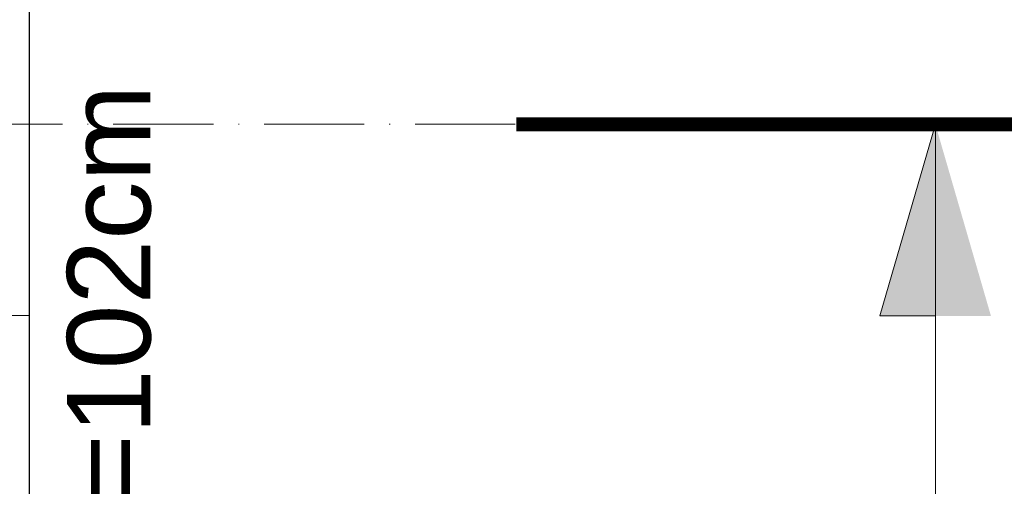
# Model space of a CAD drawing. Header units: millimetres. Extents: x 24385 to 79107, y -56478 to -23676.
# Tile 168 of 256: x 26817 to 26959, y -25830 to -25763. Entities that reach past the tile are written whole.
import ezdxf

# ---------------------------------------------------------------- set-up
doc = ezdxf.new("R2010")
doc.units = ezdxf.units.MM
doc.header["$LTSCALE"] = 2
doc.linetypes.add('ACAD_ISO10W100', pattern=[18, 12, -3, 0, -3])
for name, color, linetype, lineweight in [('0_OPIS', 7, 'Continuous', 13), ('3DPLAN_A_TABELKA POMIESZCZEŃ', 7, 'Continuous', 0), ('A_STOL_OPIS', 55, 'Continuous', 5), ('A_TXT', 7, 'Continuous', 0), ('A_ZESTAWIENIE STOLARKI', 3, 'Continuous', 15)]:
    doc.layers.add(name, color=color, linetype=linetype, lineweight=lineweight)
for name, color, linetype in [('3DPLAN_A_KRESKOWANIE 1', 253, 'Continuous'), ('3DPLAN_A_OPIS', 8, 'Continuous'), ('3DPLAN_K_DZIAŁOWA NISKIE', 134, 'Continuous')]:
    doc.layers.add(name, color=color, linetype=linetype)
doc.layers.add('3DPLAN_A_OBWIEDNIA', color=6, linetype='Continuous', plot=False)
doc.styles.add('ARIAL', font='arial.ttf')
doc.styles.add('TABEL1', font='txt')

# ---------------------------------------------------------------- blocks, each defined once
blk = doc.blocks.new('kondygnacja -1')
at = {"layer": '3DPLAN_A_KRESKOWANIE 1'}
h = blk.add_hatch(dxfattribs=at)
h.set_pattern_fill('ANSI31', color=256, scale=7.5, style=0)
h.set_pattern_definition([(45, (23044.838, -26883.88), (-16.83798, 16.83798), [])])
h.paths.add_polyline_path([(31677.49, -24430.84), (30214.87, -24430.84), (30214.87, -24470.84), (30429.61, -24470.84), (30429.61, -24477.84), (30447.61, -24477.84), (30447.61, -24818.84), (30476.61, -24818.84), (30476.61, -24470.84), (31012.61, -24470.84), (31012.61, -24478.84), (31079.61, -24478.84), (31079.61, -24470.84), (31638.61, -24470.84), (31638.61, -25036.84), (31079.61, -25036.84), (31079.61, -25028.84), (31012.61, -25028.84), (31012.61, -25036.84), (30611.38, -25036.84), (30611.38, -25072.84), (31023.61, -25072.84), (31034.61, -25082.84), (31034.61, -25330.84), (31023.61, -25340.84), (30831.4, -25340.84, -0.038531), (30832.58, -25356.18), (30832.58, -25371.84), (31079.61, -25371.84), (31079.61, -25072.84), (31638.61, -25072.84), (31638.61, -25943.84), (30832.58, -25943.84), (30832.58, -26009.84), (31677.49, -26009.84)])
h.paths.add_polyline_path([(30682.61, -26009.84), (30832.58, -26009.84), (30832.58, -25943.84), (30760.61, -25943.84), (30760.61, -25454.67), (30735.61, -25464.58), (30735.61, -25943.84), (30682.61, -25943.84)])
h.paths.add_polyline_path([(30679.61, -25371.84), (30735.61, -25371.84), (30735.61, -25464.58), (30760.61, -25454.67), (30760.61, -25371.84), (30832.58, -25371.84), (30832.58, -25356.18, 0.038531), (30831.4, -25340.84), (30679.61, -25340.84)])
h.paths.add_polyline_path([(30355.83, -25371.84), (30425.61, -25371.84), (30425.61, -25379.84), (30463.61, -25379.84), (30463.61, -25424.74), (30471.61, -25424.74), (30471.61, -25395.84), (30533.61, -25395.84), (30533.61, -25371.84), (30576.61, -25371.84), (30576.61, -25341.84), (30472.61, -25341.84), (30472.61, -25326.84), (30427.61, -25326.84), (30427.61, -25341.84), (30355.83, -25341.84)])
h.paths.add_polyline_path([(30456.61, -25936.84), (30425.61, -25936.84), (30425.61, -25945.84), (30380.61, -25945.84), (30380.61, -26009.84), (30512.61, -26009.84), (30512.61, -25943.84), (30466.61, -25943.84), (30466.61, -25712.84), (30456.61, -25712.84)])
h.paths.add_polyline_path([(28888.61, -25941.84), (28888.61, -26009.84), (29013.61, -26009.84), (29013.61, -25941.84)])
h.paths.add_polyline_path([(28591.17, -26009.84), (28591.17, -25944.84), (28547.61, -25944.84), (28547.61, -26009.84)])
h.paths.add_polyline_path([(28624.61, -25870.53), (28654.8, -25870.53), (28654.8, -25924.53), (28624.61, -25924.53), (28624.61, -25944.84), (28591.17, -25944.84), (28591.17, -26009.84), (28713.61, -26009.84), (28713.61, -25941.84), (28672.61, -25941.84), (28672.61, -25932.84), (28657.61, -25932.84), (28657.61, -25716.84), (28624.61, -25716.84)])
h.paths.add_polyline_path([(28372.61, -25944.84), (28328.61, -25944.84), (28328.61, -25907.84), (28282.61, -25907.84), (28282.61, -25944.84), (28248.61, -25944.84), (28248.61, -26009.84), (28372.61, -26009.84)])
h.paths.add_polyline_path([(28092.61, -25563.84), (28054.61, -25563.84), (28054.61, -25383.84), (28067.6, -25383.84), (28067.61, -25375.84), (28340.61, -25375.84), (28340.61, -25341.84), (28070.61, -25341.84), (28070.61, -25332.84), (28030.61, -25332.84), (28030.61, -25395.6), (28048.71, -25395.6), (28048.71, -25449.6), (28030.61, -25449.6), (28030.61, -26009.84), (28073.61, -26009.84), (28073.61, -25944.84), (28054.61, -25944.84), (28054.61, -25668.84), (28092.61, -25668.84)])
h.paths.add_polyline_path([(27949.61, -25495.75), (27949.61, -25507.75), (27983.29, -25507.75), (27983.29, -25521.75), (27949.61, -25521.75), (27949.61, -25531.84), (27999.61, -25531.84), (27999.61, -25934.84), (27982.61, -25934.84), (27982.61, -25942.84), (27947.61, -25942.84), (27947.61, -26009.84), (28026.62, -26009.84), (28026.62, -25449.6), (27999.61, -25449.6), (27999.61, -25463.84), (27949.61, -25463.84), (27949.61, -25481.75), (27983.29, -25481.75), (27983.29, -25495.75)])
h.paths.add_polyline_path([(27982.61, -25361.84), (27952.61, -25361.84), (27952.61, -25332.84), (28026.62, -25332.84), (28026.62, -25395.6), (27999.61, -25395.6), (27999.61, -25377.84), (27982.61, -25377.84)])
h.paths.add_polyline_path([(26818.61, -25892.84), (26781.49, -25892.84), (26781.49, -26009.84), (26894.54, -26009.84), (26894.54, -25942.84), (26830.61, -25942.84), (26830.61, -25930.84), (26818.61, -25930.84)])
h.paths.add_polyline_path([(26894.54, -26009.84), (27115.94, -26009.84), (27115.94, -25942.84), (26894.54, -25942.84)])
h.paths.add_polyline_path([(27115.94, -25942.84), (27115.94, -26009.84), (27466.61, -26009.84), (27466.61, -25942.84), (27427.61, -25942.84), (27427.61, -25933.84), (27384.61, -25933.84), (27384.61, -25942.84)])
h.paths.add_polyline_path([(27641.61, -25942.84), (27641.61, -26009.84), (27802.61, -26009.84), (27802.61, -25942.84)])
h.paths.add_polyline_path([(30621.1, -25040.47), (30688.37, -25040.47), (30688.37, -25072.87), (30621.1, -25072.87)], flags=24)
at = {"layer": 'A_TXT', "ltscale": 0.2}
h = blk.add_hatch(color=256, dxfattribs=at)
h.paths.add_polyline_path([(26948.92, -25805.41), (26948.92, -25777.84), (26956.91, -25805.41)])
h.paths.add_polyline_path([(26940.94, -25805.41), (26948.92, -25777.84), (26948.92, -25805.41)])
at = {"layer": '3DPLAN_A_OBWIEDNIA'}
blk.add_lwpolyline([(26827.61, -25361.84), (26827.61, -25377.84), (26818.61, -25377.84), (26818.61, -25930.84), (26830.61, -25930.84), (26830.61, -25942.84), (27384.61, -25942.84)], dxfattribs=at)
at = {"layer": '3DPLAN_K_DZIAŁOWA NISKIE'}
blk.add_line((26818.61, -25717.84), (26818.61, -25892.84), dxfattribs=at)
at = {"layer": 'A_STOL_OPIS'}
blk.add_line((26716.84, -25805.34), (26818.61, -25805.34), dxfattribs=at)
at = {"layer": 'A_TXT', "linetype": 'ACAD_ISO10W100', "ltscale": 0.6}
blk.add_line((26570.31, -25777.84), (26948.92, -25777.84), dxfattribs=at)
at = {"layer": 'A_TXT', "lineweight": 35, "ltscale": 0.2}
blk.add_line((26888.69, -25777.84), (26977.29, -25777.84), dxfattribs=at)
at = {"layer": 'A_TXT', "ltscale": 0.2}
for p, q in [((26948.92, -25777.84), (26940.94, -25805.41)), ((26948.92, -25777.84), (26948.92, -25858.09)), ((26940.94, -25805.41), (26948.92, -25805.41))]:
    blk.add_line(p, q, dxfattribs=at)
at = {"layer": 'A_TXT', "lineweight": 35, "ltscale": 0.2, "const_width": 2}
blk.add_lwpolyline([(26888.69, -25777.84), (26977.29, -25777.84)], dxfattribs=at)
at = {"layer": '3DPLAN_A_OPIS', "color": 1, "lineweight": 30, "style": 'ARIAL'}
for tag, p in [('PRZESUNIĘCIE_WEJŚCIA', (27655.16, -24535.33)), ('WYŁĄCZONE', (27007.18, -24723.98)), ('Z_OPRACOWANIA', (26996.84, -24746.42)), ('WYŁĄCZONE', (30803.05, -24760.87)), ('Z_OPRACOWANIA', (30792.71, -24783.3)), ('WYŁĄCZONE', (28894.9, -24826.59)), ('Z_OPRACOWANIA', (28884.56, -24849.03)), ('POWIĘKSZENIE_WEJŚCIA', (28313.68, -25144.41)), ('POWIĘKSZENIE_WEJŚCIA', (29600.62, -25191.36)), ('POWIĘKSZENIE_WEJŚCIA', (28011.45, -25235.42)), ('WYŁĄCZONE', (29754.42, -25678.17)), ('Z_OPRACOWANIA', (29744.08, -25700.6)), ('WYJŚCIE_EWAKUACYJNE', (27763.79, -26106.07))]:
    blk.add_attdef(tag, p, '', height=12, dxfattribs=at)
at = {"layer": '3DPLAN_A_OPIS', "color": 0, "lineweight": 30, "style": 'ARIAL'}
for tag, p in [('UGUL_1', (29350.3, -24586.01)), ('UGUL_2', (29622.92, -24586.01)), ('UGUL_3', (29833.15, -24586.01))]:
    blk.add_attdef(tag, p, '', height=12, dxfattribs=at)
at = {"layer": '3DPLAN_A_TABELKA POMIESZCZEŃ', "ltscale": 0.5, "style": 'ARIAL'}
for tag, p in [('KURTYNA', (27861.91, -26064.85)), ('POWIETRZNA', (27861.91, -26084.56))]:
    blk.add_attdef(tag, p, '', height=12, dxfattribs=at)
at = {"layer": 'A_ZESTAWIENIE STOLARKI', "ltscale": 0.2, "insert": (26824.07, -25853.65), "char_height": 12, "attachment_point": 1, "rotation": 90, "style": 'TABEL1'}
blk.add_mtext_dynamic_manual_height_columns('{\\fArial|b0|i0|c238|p34;Hp=102cm}', width=72.9007, gutter_width=100, heights=[0], dxfattribs=at)

msp = doc.modelspace()

# ---------------------------------------------------------------- block references
at = {"layer": '0_OPIS'}
msp.add_blockref('kondygnacja -1', (0, 0), dxfattribs=at)

doc.saveas('drawing.dxf')
